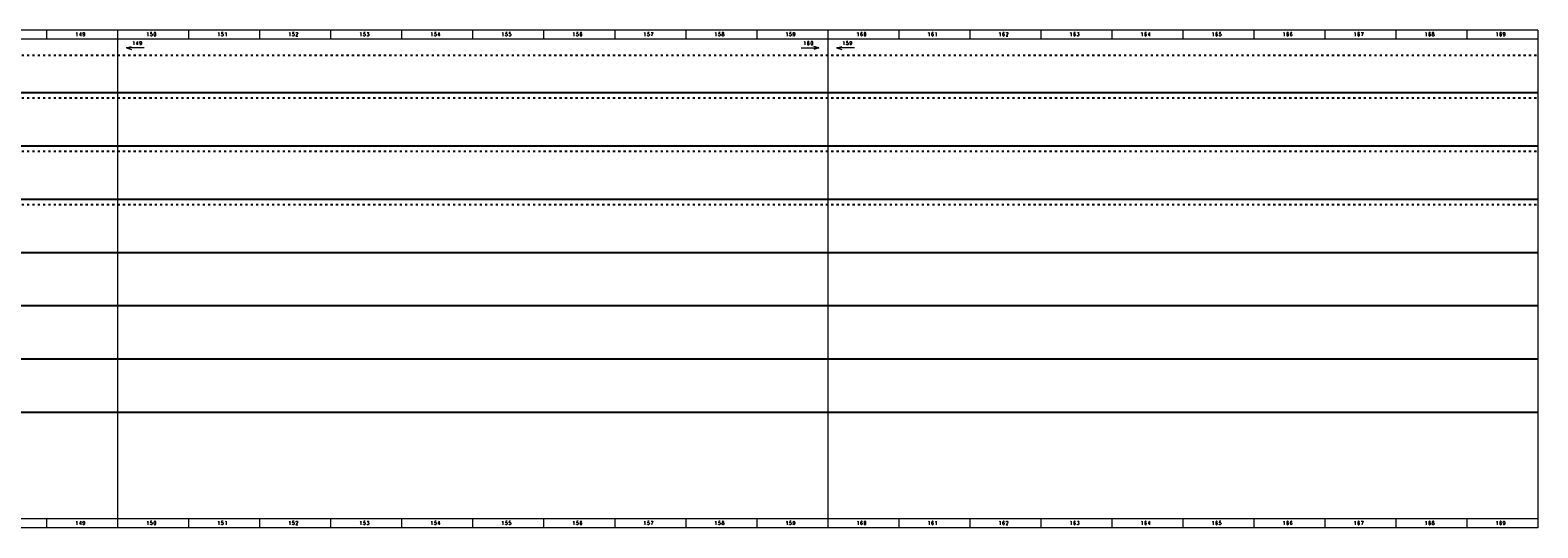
# Model space of a CAD drawing. Header units: millimetres. Extents: x 0 to 6803, y 0 to 280.
# Tile 11 of 11: x 5954 to 6803, y 0 to 280. Entities that reach past the tile are written whole.
import ezdxf
from ezdxf.enums import TextEntityAlignment as Align

# ---------------------------------------------------------------- set-up
doc = ezdxf.new("R2010")
doc.units = ezdxf.units.MM
doc.linetypes.add('ACAD_ISO03W100', pattern=[30, 12, -18])
doc.layers.add('!POMOCNICZE', color=8, linetype='Continuous', plot=False)
doc.layers.add('ramka', color=9, linetype='Continuous', lineweight=20)
doc.styles.add('ROMANS', font='romans.shx', dxfattribs={"width": 0.8})

msp = doc.modelspace()

# ---------------------------------------------------------------- linework, layer by layer
at = {"layer": '!POMOCNICZE', "linetype": 'ACAD_ISO03W100', "ltscale": 0.1}
for p, q in [((3, 266), (6803, 266)), ((3, 242), (6803, 242)), ((3, 212), (6803, 212)), ((3, 182), (6803, 182))]:
    msp.add_line(p, q, dxfattribs=at)
at = {"layer": '!POMOCNICZE'}
for p, q in [((3, 245), (6803, 245)), ((3, 215), (6803, 215)), ((3, 185), (6803, 185)), ((3, 155), (6803, 155)), ((3, 125), (6803, 125)), ((3, 95), (6803, 95)), ((3, 65), (6803, 65))]:
    msp.add_line(p, q, dxfattribs=at)
at = {"layer": 'ramka', "ltscale": 5}
for p, q in [((6003, 280), (5603, 280)), ((6003, 275), (5603, 275)), ((5963, 280), (5963, 280)), ((5963, 280), (5963, 275)), ((6003, 280), (6003, 280)), ((6003, 280), (6003, 275)), ((6003, 280), (6003, 280)), ((6003, 280), (6003, 275)), ((6003, 280), (6003, 280)), ((6003, 280), (6003, 275)), ((6003, 280), (6003, 275)), ((6003, 280), (6003, 280)), ((6403, 280), (6003, 280)), ((6003, 275), (6003, 5)), ((6003, 275), (6003, 5)), ((6003, 275), (6003, 5)), ((6003, 275), (6003, 5)), ((6403, 275), (6003, 275)), ((6043, 280), (6043, 275)), ((6043, 280), (6043, 280)), ((6083, 280), (6083, 280)), ((6083, 280), (6083, 275)), ((6123, 280), (6123, 280)), ((6123, 280), (6123, 275)), ((6163, 280), (6163, 280)), ((6163, 280), (6163, 275)), ((6203, 280), (6203, 275)), ((6203, 280), (6203, 280)), ((6243, 280), (6243, 275)), ((6243, 280), (6243, 280)), ((6283, 280), (6283, 275)), ((6283, 280), (6283, 280)), ((6323, 280), (6323, 280)), ((6323, 280), (6323, 275)), ((6363, 280), (6363, 280)), ((6363, 280), (6363, 275)), ((6403, 280), (6403, 280)), ((6403, 280), (6403, 275)), ((6403, 280), (6403, 280)), ((6403, 280), (6403, 275)), ((6403, 280), (6403, 280)), ((6403, 280), (6403, 275)), ((6403, 280), (6403, 275)), ((6403, 280), (6403, 280)), ((6803, 280), (6403, 280)), ((6403, 275), (6403, 5)), ((6403, 275), (6403, 5)), ((6403, 275), (6403, 5)), ((6403, 275), (6403, 5)), ((6803, 275), (6403, 275)), ((6443, 280), (6443, 275)), ((6443, 280), (6443, 280)), ((6483, 280), (6483, 280)), ((6483, 280), (6483, 275)), ((6523, 280), (6523, 280)), ((6523, 280), (6523, 275)), ((6563, 280), (6563, 280)), ((6563, 280), (6563, 275)), ((6603, 280), (6603, 275)), ((6603, 280), (6603, 280)), ((6643, 280), (6643, 275)), ((6643, 280), (6643, 280)), ((6683, 280), (6683, 275)), ((6683, 280), (6683, 280)), ((6723, 280), (6723, 280)), ((6723, 280), (6723, 275)), ((6763, 280), (6763, 280)), ((6763, 280), (6763, 275)), ((6803, 280), (6803, 280)), ((6803, 280), (6803, 275)), ((6803, 275), (6803, 5)), ((6003, 5), (5603, 5)), ((5963, 5), (5963, 0)), ((5963, 5), (5963, 5)), ((6003, 5), (6003, 0)), ((6003, 5), (6003, 5)), ((6003, 5), (6003, 0)), ((6003, 5), (6003, 5)), ((6003, 5), (6003, 0)), ((6003, 5), (6003, 5)), ((6003, 5), (6003, 0)), ((6003, 5), (6003, 5)), ((6403, 5), (6003, 5)), ((6043, 5), (6043, 0)), ((6043, 5), (6043, 5)), ((6083, 5), (6083, 0)), ((6083, 5), (6083, 5)), ((6123, 5), (6123, 0)), ((6123, 5), (6123, 5)), ((6163, 5), (6163, 0)), ((6163, 5), (6163, 5)), ((6203, 5), (6203, 0)), ((6203, 5), (6203, 5)), ((6243, 5), (6243, 0)), ((6243, 5), (6243, 5)), ((6283, 5), (6283, 0)), ((6283, 5), (6283, 5)), ((6323, 5), (6323, 0)), ((6323, 5), (6323, 5)), ((6363, 5), (6363, 0)), ((6363, 5), (6363, 5)), ((6403, 5), (6403, 0)), ((6403, 5), (6403, 5)), ((6403, 5), (6403, 0)), ((6403, 5), (6403, 5)), ((6403, 5), (6403, 0)), ((6403, 5), (6403, 5)), ((6403, 5), (6403, 0)), ((6403, 5), (6403, 5)), ((6803, 5), (6403, 5)), ((6443, 5), (6443, 0)), ((6443, 5), (6443, 5)), ((6483, 5), (6483, 0)), ((6483, 5), (6483, 5)), ((6523, 5), (6523, 0)), ((6523, 5), (6523, 5)), ((6563, 5), (6563, 0)), ((6563, 5), (6563, 5)), ((6603, 5), (6603, 0)), ((6603, 5), (6603, 5)), ((6643, 5), (6643, 0)), ((6643, 5), (6643, 5)), ((6683, 5), (6683, 0)), ((6683, 5), (6683, 5)), ((6723, 5), (6723, 0)), ((6723, 5), (6723, 5)), ((6763, 5), (6763, 0)), ((6763, 5), (6763, 5)), ((6803, 5), (6803, 0)), ((6803, 5), (6803, 5)), ((6003, 0), (5603, 0)), ((6403, 0), (6003, 0)), ((6803, 0), (6403, 0))]:
    msp.add_line(p, q, dxfattribs=at)
at = {"layer": 'ramka'}
for p, q in [((6008, 270), (6010.9, 270.78)), ((6008, 270), (6010.9, 269.22)), ((6018, 270), (6008, 270)), ((6388, 270), (6398, 270)), ((6398, 270), (6395.1, 270.78)), ((6398, 270), (6395.1, 269.22)), ((6408, 270), (6410.9, 270.78)), ((6408, 270), (6410.9, 269.22)), ((6418, 270), (6408, 270))]:
    msp.add_line(p, q, dxfattribs=at)

# ---------------------------------------------------------------- texts
at = {"layer": 'ramka', "style": 'ROMANS', "width": 0.8}
for s, p in [('1', (5979.99, 276.72)), ('4', (5982, 276.72)), ('9', (5984, 276.72)), ('1', (6012.04, 271.72)), ('4', (6014.04, 271.72)), ('9', (6016.01, 271.72)), ('1', (6019.99, 276.72)), ('5', (6022, 276.72)), ('0', (6024, 276.72)), ('1', (6059.99, 276.72)), ('5', (6062, 276.72)), ('1', (6064, 276.72)), ('1', (6099.99, 276.72)), ('5', (6102, 276.72)), ('2', (6104, 276.72)), ('1', (6139.99, 276.72)), ('5', (6142, 276.72)), ('3', (6144, 276.72)), ('1', (6179.99, 276.72)), ('5', (6182, 276.72)), ('4', (6184, 276.72)), ('1', (6219.99, 276.72)), ('5', (6222, 276.72)), ('5', (6224, 276.72)), ('1', (6259.99, 276.72)), ('5', (6262, 276.72)), ('6', (6264, 276.72)), ('1', (6299.99, 276.72)), ('5', (6302, 276.72)), ('7', (6304, 276.72)), ('1', (6339.99, 276.72)), ('5', (6342, 276.72)), ('8', (6344, 276.72)), ('1', (6379.99, 276.72)), ('5', (6382, 276.72)), ('9', (6384, 276.72)), ('1', (6390.06, 271.72)), ('6', (6392.07, 271.72)), ('0', (6394.07, 271.72)), ('1', (6412.04, 271.72)), ('5', (6414.04, 271.72)), ('9', (6416.01, 271.72)), ('1', (6419.99, 276.72)), ('6', (6422, 276.72)), ('0', (6424, 276.72)), ('1', (6459.99, 276.72)), ('6', (6462, 276.72)), ('1', (6464, 276.72)), ('1', (6499.99, 276.72)), ('6', (6502, 276.72)), ('2', (6504, 276.72)), ('1', (6539.99, 276.72)), ('6', (6542, 276.72)), ('3', (6544, 276.72)), ('1', (6579.99, 276.72)), ('6', (6582, 276.72)), ('4', (6584, 276.72)), ('1', (6619.99, 276.72)), ('6', (6622, 276.72)), ('5', (6624, 276.72)), ('1', (6659.99, 276.72)), ('6', (6662, 276.72)), ('6', (6664, 276.72)), ('1', (6699.99, 276.72)), ('6', (6702, 276.72)), ('7', (6704, 276.72)), ('1', (6739.99, 276.72)), ('6', (6742, 276.72)), ('8', (6744, 276.72)), ('1', (6779.99, 276.72)), ('6', (6782, 276.72)), ('9', (6784, 276.72)), ('1', (5979.99, 1.72)), ('4', (5982, 1.72)), ('9', (5984, 1.72)), ('1', (6019.99, 1.72)), ('5', (6022, 1.72)), ('0', (6024, 1.72)), ('1', (6059.99, 1.72)), ('5', (6062, 1.72)), ('1', (6064, 1.72)), ('1', (6099.99, 1.72)), ('5', (6102, 1.72)), ('2', (6104, 1.72)), ('1', (6139.99, 1.72)), ('5', (6142, 1.72)), ('3', (6144, 1.72)), ('1', (6179.99, 1.72)), ('5', (6182, 1.72)), ('4', (6184, 1.72)), ('1', (6219.99, 1.72)), ('5', (6222, 1.72)), ('5', (6224, 1.72)), ('1', (6259.99, 1.72)), ('5', (6262, 1.72)), ('6', (6264, 1.72)), ('1', (6299.99, 1.72)), ('5', (6302, 1.72)), ('7', (6304, 1.72)), ('1', (6339.99, 1.72)), ('5', (6342, 1.72)), ('8', (6344, 1.72)), ('1', (6379.99, 1.72)), ('5', (6382, 1.72)), ('9', (6384, 1.72)), ('1', (6419.99, 1.72)), ('6', (6422, 1.72)), ('0', (6424, 1.72)), ('1', (6459.99, 1.72)), ('6', (6462, 1.72)), ('1', (6464, 1.72)), ('1', (6499.99, 1.72)), ('6', (6502, 1.72)), ('2', (6504, 1.72)), ('1', (6539.99, 1.72)), ('6', (6542, 1.72)), ('3', (6544, 1.72)), ('1', (6579.99, 1.72)), ('6', (6582, 1.72)), ('4', (6584, 1.72)), ('1', (6619.99, 1.72)), ('6', (6622, 1.72)), ('5', (6624, 1.72)), ('1', (6659.99, 1.72)), ('6', (6662, 1.72)), ('6', (6664, 1.72)), ('1', (6699.99, 1.72)), ('6', (6702, 1.72)), ('7', (6704, 1.72)), ('1', (6739.99, 1.72)), ('6', (6742, 1.72)), ('8', (6744, 1.72)), ('1', (6779.99, 1.72)), ('6', (6782, 1.72)), ('9', (6784, 1.72))]:
    msp.add_text(s, height=2, dxfattribs=at).set_placement(p, align=Align.CENTER)

doc.saveas('drawing.dxf')
